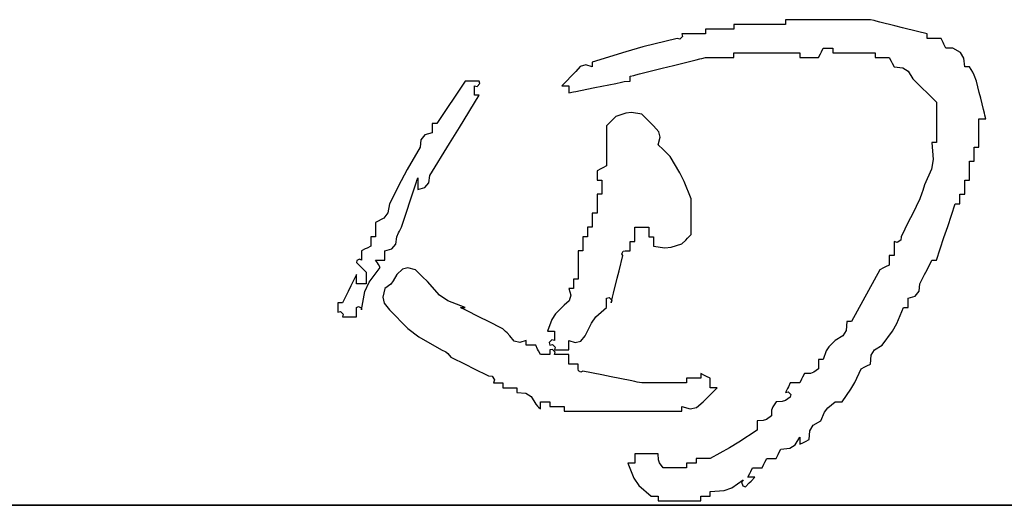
# Model space of a CAD drawing. Extents: x 1109697 to 1467097, y -139975 to 53891.
# Tile 79 of 256: x 1190742 to 1191273, y -62417 to -62155. Entities that reach past the tile are written whole.
import ezdxf

# ---------------------------------------------------------------- set-up
doc = ezdxf.new("R2010")
doc.units = 0
doc.header["$LTSCALE"] = 1000
doc.header["$MEASUREMENT"] = 0
doc.layers.add('PUB_TEXT', color=7, linetype='Continuous')
doc.layers.add('图框', color=4, linetype='Continuous', lineweight=35)

# ---------------------------------------------------------------- blocks, each defined once
blk = doc.blocks.new('dianziqianminggry')
for p, q in [((0.077324, 0.057167), (0.075799, 0.057167)), ((0.075799, 0.057167), (0.075799, 0.057082)), ((0.075799, 0.057082), (0.075799, 0.05704)), ((0.078086, 0.057167), (0.077324, 0.057167)), ((0.07961, 0.057167), (0.078086, 0.057167)), ((0.07978, 0.057125), (0.07961, 0.057167)), ((0.079864, 0.057104), (0.07978, 0.057125)), ((0.080034, 0.057061), (0.079864, 0.057104)), ((0.080711, 0.056892), (0.080034, 0.057061)), ((0.072708, 0.056744), (0.0722, 0.056744)), ((0.0722, 0.056744), (0.0722, 0.056659)), ((0.0722, 0.056659), (0.0722, 0.056617)), ((0.0722, 0.056617), (0.0722, 0.056532)), ((0.072962, 0.056744), (0.072708, 0.056744)), ((0.07347, 0.056744), (0.072962, 0.056744)), ((0.074402, 0.056955), (0.07347, 0.056955)), ((0.07347, 0.056955), (0.07347, 0.056871)), ((0.07347, 0.056871), (0.07347, 0.056828)), ((0.07347, 0.056828), (0.07347, 0.056744)), ((0.074868, 0.056955), (0.074402, 0.056955)), ((0.075799, 0.056955), (0.074868, 0.056955)), ((0.075799, 0.05704), (0.075799, 0.056955)), ((0.08105, 0.056807), (0.080711, 0.056892)), ((0.081728, 0.056638), (0.08105, 0.056807)), ((0.081897, 0.056595), (0.081728, 0.056638)), ((0.070929, 0.05632), (0.069393, 0.055944)), ((0.071047, 0.056295), (0.070929, 0.05632)), ((0.071167, 0.056415), (0.071047, 0.056295)), ((0.071565, 0.056532), (0.071141, 0.056532)), ((0.071141, 0.056532), (0.071167, 0.056415)), ((0.071776, 0.056532), (0.071565, 0.056532)), ((0.0722, 0.056532), (0.071776, 0.056532)), ((0.081982, 0.056574), (0.081897, 0.056595)), ((0.082151, 0.056532), (0.081982, 0.056574)), ((0.082151, 0.056447), (0.082151, 0.056532)), ((0.082151, 0.056405), (0.082151, 0.056447)), ((0.082151, 0.05632), (0.082151, 0.056405)), ((0.082405, 0.05632), (0.082151, 0.05632)), ((0.082532, 0.05632), (0.082405, 0.05632)), ((0.082786, 0.05632), (0.082532, 0.05632)), ((0.082871, 0.056151), (0.082786, 0.05632)), ((0.068629, 0.055732), (0.067118, 0.055261)), ((0.069393, 0.055944), (0.068629, 0.055732)), ((0.077366, 0.055643), (0.077408, 0.055727)), ((0.077408, 0.055727), (0.077493, 0.055897)), ((0.077493, 0.055897), (0.077663, 0.055897)), ((0.077663, 0.055897), (0.077747, 0.055897)), ((0.077747, 0.055897), (0.077917, 0.055897)), ((0.077917, 0.055897), (0.077917, 0.055812)), ((0.077917, 0.055812), (0.077917, 0.05577)), ((0.077917, 0.05577), (0.077917, 0.055685)), ((0.082913, 0.056066), (0.082871, 0.056151)), ((0.082998, 0.055897), (0.082913, 0.056066)), ((0.083125, 0.055897), (0.082998, 0.055897)), ((0.083189, 0.055897), (0.083125, 0.055897)), ((0.083316, 0.055897), (0.083189, 0.055897)), ((0.083658, 0.05569), (0.083316, 0.055897)), ((0.07076, 0.055113), (0.071776, 0.055367)), ((0.071776, 0.055367), (0.071946, 0.05541)), ((0.071946, 0.05541), (0.07203, 0.055431)), ((0.07203, 0.055431), (0.0722, 0.055473)), ((0.0722, 0.055473), (0.072708, 0.055473)), ((0.072708, 0.055473), (0.072962, 0.055473)), ((0.072962, 0.055473), (0.07347, 0.055473)), ((0.07347, 0.0556), (0.07347, 0.055685)), ((0.07347, 0.055685), (0.074656, 0.055685)), ((0.07347, 0.055558), (0.07347, 0.0556)), ((0.07347, 0.055473), (0.07347, 0.055558)), ((0.074656, 0.055685), (0.075249, 0.055685)), ((0.075249, 0.055685), (0.076434, 0.055685)), ((0.076434, 0.055685), (0.076434, 0.0556)), ((0.076434, 0.0556), (0.076434, 0.055558)), ((0.076434, 0.055558), (0.076434, 0.055473)), ((0.076434, 0.055473), (0.076773, 0.055473)), ((0.076773, 0.055473), (0.076943, 0.055473)), ((0.076943, 0.055473), (0.077281, 0.055473)), ((0.077281, 0.055473), (0.077366, 0.055643)), ((0.077917, 0.055685), (0.078679, 0.055685)), ((0.078679, 0.055685), (0.07906, 0.055685)), ((0.07906, 0.055685), (0.079822, 0.055685)), ((0.079822, 0.055685), (0.079822, 0.0556)), ((0.079822, 0.0556), (0.079822, 0.055558)), ((0.079822, 0.055558), (0.079822, 0.055473)), ((0.079822, 0.055473), (0.080076, 0.055473)), ((0.080076, 0.055473), (0.080203, 0.055473)), ((0.080203, 0.055473), (0.080457, 0.055473)), ((0.080457, 0.055473), (0.080542, 0.055304)), ((0.080542, 0.055304), (0.080584, 0.055219)), ((0.083809, 0.055448), (0.083658, 0.05569)), ((0.083845, 0.05505), (0.083809, 0.055448)), ((0.066577, 0.055073), (0.066377, 0.054838)), ((0.066825, 0.055144), (0.066577, 0.055073)), ((0.067118, 0.05505), (0.066825, 0.055144)), ((0.067118, 0.055261), (0.067118, 0.055177)), ((0.067118, 0.055177), (0.067118, 0.055134)), ((0.067118, 0.055134), (0.067118, 0.05505)), ((0.069236, 0.054732), (0.070252, 0.054986)), ((0.070252, 0.054986), (0.07076, 0.055113)), ((0.080584, 0.055219), (0.080669, 0.05505)), ((0.080669, 0.05505), (0.081067, 0.055014)), ((0.081067, 0.055014), (0.081309, 0.054862)), ((0.081309, 0.054862), (0.081516, 0.05452)), ((0.08393, 0.05505), (0.083845, 0.05505)), ((0.083972, 0.05505), (0.08393, 0.05505)), ((0.084057, 0.05505), (0.083972, 0.05505)), ((0.08421, 0.05481), (0.084057, 0.05505)), ((0.061402, 0.054415), (0.060893, 0.053652)), ((0.061656, 0.054415), (0.061402, 0.054415)), ((0.061783, 0.054415), (0.061656, 0.054415)), ((0.062037, 0.054415), (0.061783, 0.054415)), ((0.062062, 0.054298), (0.062037, 0.054415)), ((0.065996, 0.054457), (0.065742, 0.054203)), ((0.066123, 0.054584), (0.065996, 0.054457)), ((0.066377, 0.054838), (0.066123, 0.054584)), ((0.068556, 0.054392), (0.068812, 0.054415)), ((0.068812, 0.054626), (0.068982, 0.054669)), ((0.068812, 0.054542), (0.068812, 0.054626)), ((0.068812, 0.054499), (0.068812, 0.054542)), ((0.068812, 0.054415), (0.068812, 0.054499)), ((0.068982, 0.054669), (0.069066, 0.05469)), ((0.069066, 0.05469), (0.069236, 0.054732)), ((0.081516, 0.05452), (0.081939, 0.054097)), ((0.084275, 0.054681), (0.08421, 0.05481)), ((0.084374, 0.054415), (0.084275, 0.054681)), ((0.084501, 0.053906), (0.084374, 0.054415)), ((0.061825, 0.054033), (0.061825, 0.054203)), ((0.061825, 0.054203), (0.061942, 0.054177)), ((0.061825, 0.053949), (0.061825, 0.054033)), ((0.061942, 0.054177), (0.062062, 0.054298)), ((0.065742, 0.054203), (0.065869, 0.054203)), ((0.065869, 0.054203), (0.065933, 0.054203)), ((0.065933, 0.054203), (0.06606, 0.054203)), ((0.06606, 0.054203), (0.06606, 0.054076)), ((0.06606, 0.054076), (0.06606, 0.054012)), ((0.06606, 0.054012), (0.06606, 0.053885)), ((0.066377, 0.053949), (0.066589, 0.053991)), ((0.066589, 0.053991), (0.067224, 0.054118)), ((0.067224, 0.054118), (0.067542, 0.054182)), ((0.067542, 0.054182), (0.068177, 0.054309)), ((0.068177, 0.054309), (0.068427, 0.05437)), ((0.068427, 0.05437), (0.068556, 0.054392)), ((0.081939, 0.054097), (0.082151, 0.053885)), ((0.060893, 0.053652), (0.060639, 0.053271)), ((0.061155, 0.052335), (0.062037, 0.053779)), ((0.061825, 0.053779), (0.061825, 0.053949)), ((0.06191, 0.053779), (0.061825, 0.053779)), ((0.061952, 0.053779), (0.06191, 0.053779)), ((0.062037, 0.053779), (0.061952, 0.053779)), ((0.06606, 0.053885), (0.066271, 0.053928)), ((0.066271, 0.053928), (0.066377, 0.053949)), ((0.082151, 0.053885), (0.082575, 0.053462)), ((0.084565, 0.053652), (0.084501, 0.053906)), ((0.084692, 0.053144), (0.084565, 0.053652)), ((0.060639, 0.053271), (0.060131, 0.052509)), ((0.082575, 0.053462), (0.082575, 0.052742)), ((0.084734, 0.052975), (0.084692, 0.053144)), ((0.068008, 0.052657), (0.067923, 0.052573)), ((0.068177, 0.052827), (0.068008, 0.052657)), ((0.068619, 0.052979), (0.068177, 0.052827)), ((0.068879, 0.053003), (0.068619, 0.052979)), ((0.069342, 0.052932), (0.068879, 0.053003)), ((0.069553, 0.052721), (0.069342, 0.052932)), ((0.069659, 0.052615), (0.069553, 0.052721)), ((0.082575, 0.052742), (0.082575, 0.052382)), ((0.08448, 0.052213), (0.08448, 0.052721)), ((0.08448, 0.052721), (0.084607, 0.052721)), ((0.084607, 0.052721), (0.084671, 0.052721)), ((0.084671, 0.052721), (0.084798, 0.052721)), ((0.084755, 0.05289), (0.084734, 0.052975)), ((0.084798, 0.052721), (0.084755, 0.05289)), ((0.060004, 0.052509), (0.05992, 0.052509)), ((0.05992, 0.052509), (0.05992, 0.05234)), ((0.05992, 0.05234), (0.05992, 0.052255)), ((0.05992, 0.052255), (0.05992, 0.052086)), ((0.060047, 0.052509), (0.060004, 0.052509)), ((0.060131, 0.052509), (0.060047, 0.052509)), ((0.06071, 0.051615), (0.061155, 0.052335)), ((0.067923, 0.052573), (0.067754, 0.052403)), ((0.067754, 0.052403), (0.067754, 0.051683)), ((0.069871, 0.052403), (0.069659, 0.052615)), ((0.070101, 0.052141), (0.069871, 0.052403)), ((0.082575, 0.052382), (0.082575, 0.051662)), ((0.08448, 0.051959), (0.08448, 0.052213)), ((0.059423, 0.051779), (0.05939, 0.05145)), ((0.059602, 0.051994), (0.059423, 0.051779)), ((0.05992, 0.052086), (0.059602, 0.051994)), ((0.070083, 0.051556), (0.070163, 0.051896)), ((0.070163, 0.051896), (0.070101, 0.052141)), ((0.08448, 0.05145), (0.08448, 0.051959)), ((0.05939, 0.05145), (0.058809, 0.050451)), ((0.059814, 0.05018), (0.06071, 0.051615)), ((0.067754, 0.051683), (0.067754, 0.051323)), ((0.067754, 0.051323), (0.067754, 0.050603)), ((0.070294, 0.051344), (0.070083, 0.051556)), ((0.0704, 0.051239), (0.070294, 0.051344)), ((0.082448, 0.051662), (0.082363, 0.051662)), ((0.082363, 0.051662), (0.082422, 0.050892)), ((0.08249, 0.051662), (0.082448, 0.051662)), ((0.082575, 0.051662), (0.08249, 0.051662)), ((0.084268, 0.051196), (0.084268, 0.05145)), ((0.084268, 0.05145), (0.084353, 0.05145)), ((0.084353, 0.05145), (0.084396, 0.05145)), ((0.084396, 0.05145), (0.08448, 0.05145)), ((0.070612, 0.051027), (0.0704, 0.051239)), ((0.071048, 0.050295), (0.070612, 0.051027)), ((0.082422, 0.050892), (0.082351, 0.050466)), ((0.084268, 0.051069), (0.084268, 0.051196)), ((0.084268, 0.050815), (0.084268, 0.051069)), ((0.058809, 0.050451), (0.058533, 0.049942)), ((0.067499, 0.050476), (0.06733, 0.050392)), ((0.067584, 0.050519), (0.067499, 0.050476)), ((0.067754, 0.050603), (0.067584, 0.050519)), ((0.082351, 0.050466), (0.082045, 0.049757)), ((0.084057, 0.050476), (0.084057, 0.050815)), ((0.084057, 0.050815), (0.084141, 0.050815)), ((0.084057, 0.050307), (0.084057, 0.050476)), ((0.084141, 0.050815), (0.084184, 0.050815)), ((0.084184, 0.050815), (0.084268, 0.050815)), ((0.059242, 0.049947), (0.059284, 0.050074)), ((0.059284, 0.050074), (0.059284, 0.049862)), ((0.059781, 0.049851), (0.059814, 0.05018)), ((0.06733, 0.050392), (0.06733, 0.050222)), ((0.06733, 0.050222), (0.06733, 0.050138)), ((0.06733, 0.050138), (0.06733, 0.049968)), ((0.07124, 0.049909), (0.071048, 0.050295)), ((0.084057, 0.049968), (0.084057, 0.050307)), ((0.058533, 0.049942), (0.058014, 0.04891)), ((0.058924, 0.048994), (0.059178, 0.049757)), ((0.059178, 0.049757), (0.059221, 0.049884)), ((0.059221, 0.049884), (0.059242, 0.049947)), ((0.059284, 0.049862), (0.059284, 0.049757)), ((0.059284, 0.049757), (0.059284, 0.049545)), ((0.059284, 0.049545), (0.059602, 0.049636)), ((0.059602, 0.049636), (0.059781, 0.049851)), ((0.06733, 0.049968), (0.067415, 0.049968)), ((0.067415, 0.049968), (0.067457, 0.049968)), ((0.067457, 0.049968), (0.067542, 0.049968)), ((0.067542, 0.049968), (0.067542, 0.049714)), ((0.067542, 0.049714), (0.067542, 0.049587)), ((0.067542, 0.049587), (0.067542, 0.049333)), ((0.071565, 0.049121), (0.07124, 0.049909)), ((0.082045, 0.049757), (0.081961, 0.049502)), ((0.083845, 0.049714), (0.083845, 0.049968)), ((0.083845, 0.049968), (0.08393, 0.049968)), ((0.083845, 0.049587), (0.083845, 0.049714)), ((0.083845, 0.049333), (0.083845, 0.049587)), ((0.08393, 0.049968), (0.083972, 0.049968)), ((0.083972, 0.049968), (0.084057, 0.049968)), ((0.067415, 0.049333), (0.06733, 0.049333)), ((0.06733, 0.049333), (0.06733, 0.048994)), ((0.067457, 0.049333), (0.067415, 0.049333)), ((0.067542, 0.049333), (0.067457, 0.049333)), ((0.071565, 0.048486), (0.071565, 0.049121)), ((0.081834, 0.049121), (0.081495, 0.048444)), ((0.081918, 0.049375), (0.081834, 0.049121)), ((0.081961, 0.049502), (0.081918, 0.049375)), ((0.083633, 0.049164), (0.083633, 0.049333)), ((0.083633, 0.049333), (0.083718, 0.049333)), ((0.083633, 0.049079), (0.083633, 0.049164)), ((0.083718, 0.049333), (0.08376, 0.049333)), ((0.08376, 0.049333), (0.083845, 0.049333)), ((0.058014, 0.04891), (0.057937, 0.048493)), ((0.058797, 0.048613), (0.058924, 0.048994)), ((0.06733, 0.048994), (0.06733, 0.048825)), ((0.06733, 0.048825), (0.06733, 0.048486)), ((0.083083, 0.047893), (0.083422, 0.04891)), ((0.083422, 0.04891), (0.083506, 0.04891)), ((0.083506, 0.04891), (0.083549, 0.04891)), ((0.083549, 0.04891), (0.083633, 0.04891)), ((0.083633, 0.04891), (0.083633, 0.049079)), ((0.057757, 0.048253), (0.057379, 0.048063)), ((0.057937, 0.048493), (0.057757, 0.048253)), ((0.058543, 0.047851), (0.058797, 0.048613)), ((0.067203, 0.048486), (0.067118, 0.048486)), ((0.067118, 0.048486), (0.067118, 0.048232)), ((0.067118, 0.048232), (0.067118, 0.048105)), ((0.067245, 0.048486), (0.067203, 0.048486)), ((0.06733, 0.048486), (0.067245, 0.048486)), ((0.071565, 0.048169), (0.071565, 0.048486)), ((0.081495, 0.048444), (0.081325, 0.048105)), ((0.057379, 0.048063), (0.057379, 0.047809)), ((0.057379, 0.047809), (0.057379, 0.047682)), ((0.058459, 0.047682), (0.058543, 0.047851)), ((0.066991, 0.047851), (0.066907, 0.047851)), ((0.066907, 0.047851), (0.066907, 0.047682)), ((0.067034, 0.047851), (0.066991, 0.047851)), ((0.067118, 0.047851), (0.067034, 0.047851)), ((0.067118, 0.048105), (0.067118, 0.047851)), ((0.069024, 0.047597), (0.069024, 0.047851)), ((0.069024, 0.047851), (0.069278, 0.047851)), ((0.069278, 0.047851), (0.069405, 0.047851)), ((0.069405, 0.047851), (0.069659, 0.047851)), ((0.069659, 0.047851), (0.069659, 0.047682)), ((0.071565, 0.047533), (0.071565, 0.048169)), ((0.081325, 0.048105), (0.080987, 0.047427)), ((0.082913, 0.047385), (0.083083, 0.047893)), ((0.057252, 0.047427), (0.057167, 0.047427)), ((0.057167, 0.047427), (0.057167, 0.047258)), ((0.057294, 0.047427), (0.057252, 0.047427)), ((0.057379, 0.047427), (0.057294, 0.047427)), ((0.057379, 0.047682), (0.057379, 0.047427)), ((0.058299, 0.047098), (0.058332, 0.047427)), ((0.058332, 0.047427), (0.058416, 0.047597)), ((0.058416, 0.047597), (0.058459, 0.047682)), ((0.06678, 0.047427), (0.066695, 0.047427)), ((0.066695, 0.047427), (0.066695, 0.047173)), ((0.066822, 0.047427), (0.06678, 0.047427)), ((0.066907, 0.047427), (0.066822, 0.047427)), ((0.066907, 0.047682), (0.066907, 0.047597)), ((0.066907, 0.047597), (0.066907, 0.047427)), ((0.069024, 0.04747), (0.069024, 0.047597)), ((0.069024, 0.047216), (0.069024, 0.04747)), ((0.069659, 0.047682), (0.069659, 0.047597)), ((0.069659, 0.047597), (0.069659, 0.047427)), ((0.069659, 0.047427), (0.069744, 0.047427)), ((0.069744, 0.047427), (0.069786, 0.047427)), ((0.069786, 0.047427), (0.069871, 0.047427)), ((0.069871, 0.047427), (0.069871, 0.047258)), ((0.071311, 0.047279), (0.071395, 0.047364)), ((0.071395, 0.047364), (0.071565, 0.047533)), ((0.080987, 0.047427), (0.080975, 0.047275)), ((0.082575, 0.046369), (0.082913, 0.047385)), ((0.056998, 0.046919), (0.056913, 0.046877)), ((0.057167, 0.047004), (0.056998, 0.046919)), ((0.057167, 0.047258), (0.057167, 0.047173)), ((0.057167, 0.047173), (0.057167, 0.047004)), ((0.057802, 0.046792), (0.05812, 0.046883)), ((0.05812, 0.046883), (0.058299, 0.047098)), ((0.066695, 0.047173), (0.066695, 0.047046)), ((0.066695, 0.047046), (0.066695, 0.046792)), ((0.068812, 0.047046), (0.068812, 0.047216)), ((0.068812, 0.047216), (0.068897, 0.047216)), ((0.068812, 0.046962), (0.068812, 0.047046)), ((0.068812, 0.046792), (0.068812, 0.046962)), ((0.068897, 0.047216), (0.068939, 0.047216)), ((0.068939, 0.047216), (0.069024, 0.047216)), ((0.069871, 0.047258), (0.069871, 0.047173)), ((0.069871, 0.047173), (0.069871, 0.047004)), ((0.069871, 0.047004), (0.070376, 0.046931)), ((0.070376, 0.046931), (0.070655, 0.046955)), ((0.070655, 0.046955), (0.071141, 0.04711)), ((0.071141, 0.04711), (0.071311, 0.047279)), ((0.080814, 0.047168), (0.080669, 0.047216)), ((0.080669, 0.047216), (0.080669, 0.046962)), ((0.080669, 0.046962), (0.080669, 0.046835)), ((0.080975, 0.047275), (0.080814, 0.047168)), ((0.056913, 0.046877), (0.056744, 0.046792)), ((0.056744, 0.046792), (0.056744, 0.046623)), ((0.056744, 0.046623), (0.056744, 0.046538)), ((0.056744, 0.046538), (0.056744, 0.046369)), ((0.057802, 0.046623), (0.057802, 0.046792)), ((0.057802, 0.046538), (0.057802, 0.046623)), ((0.057802, 0.046369), (0.057802, 0.046538)), ((0.066568, 0.046792), (0.066483, 0.046792)), ((0.066483, 0.046792), (0.066483, 0.046284)), ((0.06661, 0.046792), (0.066568, 0.046792)), ((0.066695, 0.046792), (0.06661, 0.046792)), ((0.068325, 0.045903), (0.068495, 0.046581)), ((0.068446, 0.046662), (0.068506, 0.046782)), ((0.068495, 0.046581), (0.068446, 0.046662)), ((0.068506, 0.046782), (0.0686, 0.046792)), ((0.0686, 0.046792), (0.068685, 0.046792)), ((0.068685, 0.046792), (0.068728, 0.046792)), ((0.068728, 0.046792), (0.068812, 0.046792)), ((0.080542, 0.046581), (0.080457, 0.046581)), ((0.080457, 0.046581), (0.080457, 0.046411)), ((0.080584, 0.046581), (0.080542, 0.046581)), ((0.080669, 0.046581), (0.080584, 0.046581)), ((0.080669, 0.046835), (0.080669, 0.046581)), ((0.056542, 0.046357), (0.056532, 0.046263)), ((0.056532, 0.046263), (0.056701, 0.046094)), ((0.056662, 0.046417), (0.056542, 0.046357)), ((0.056744, 0.046369), (0.056662, 0.046417)), ((0.056701, 0.046094), (0.056786, 0.046009)), ((0.056786, 0.046009), (0.056955, 0.04584)), ((0.057089, 0.045385), (0.057591, 0.046051)), ((0.057473, 0.046248), (0.057379, 0.046369)), ((0.057379, 0.046369), (0.057548, 0.046369)), ((0.057516, 0.046184), (0.057473, 0.046248)), ((0.057591, 0.046051), (0.057516, 0.046184)), ((0.057548, 0.046369), (0.057633, 0.046369)), ((0.057633, 0.046369), (0.057802, 0.046369)), ((0.058839, 0.046025), (0.058594, 0.045964)), ((0.059178, 0.045945), (0.058839, 0.046025)), ((0.066483, 0.046284), (0.066483, 0.04603)), ((0.066483, 0.04603), (0.066483, 0.045522)), ((0.080203, 0.04603), (0.080034, 0.045945)), ((0.080288, 0.046072), (0.080203, 0.04603)), ((0.080457, 0.046157), (0.080288, 0.046072)), ((0.080457, 0.046411), (0.080457, 0.046326)), ((0.080457, 0.046326), (0.080457, 0.046157)), ((0.082151, 0.045945), (0.082363, 0.046369)), ((0.082363, 0.046369), (0.082448, 0.046369)), ((0.082448, 0.046369), (0.08249, 0.046369)), ((0.08249, 0.046369), (0.082575, 0.046369)), ((0.056532, 0.045734), (0.056278, 0.045225)), ((0.056532, 0.045564), (0.056532, 0.045734)), ((0.056532, 0.04548), (0.056532, 0.045564)), ((0.056955, 0.04584), (0.056955, 0.045628)), ((0.056955, 0.045628), (0.056955, 0.045522)), ((0.058332, 0.045734), (0.058177, 0.045441)), ((0.058594, 0.045964), (0.058332, 0.045734)), ((0.05939, 0.045734), (0.059178, 0.045945)), ((0.059496, 0.045628), (0.05939, 0.045734)), ((0.059708, 0.045416), (0.059496, 0.045628)), ((0.068071, 0.044887), (0.068241, 0.045564)), ((0.068241, 0.045564), (0.068325, 0.045903)), ((0.080034, 0.045945), (0.079528, 0.045012)), ((0.081834, 0.04531), (0.082045, 0.045734)), ((0.082045, 0.045734), (0.082151, 0.045945)), ((0.056278, 0.045225), (0.056151, 0.044971)), ((0.056532, 0.04531), (0.056532, 0.04548)), ((0.056701, 0.04531), (0.056532, 0.04531)), ((0.056786, 0.04531), (0.056701, 0.04531)), ((0.056955, 0.04531), (0.056786, 0.04531)), ((0.056902, 0.044965), (0.057089, 0.045385)), ((0.056955, 0.045522), (0.056955, 0.04531)), ((0.058062, 0.045303), (0.057802, 0.045098)), ((0.058177, 0.045441), (0.058062, 0.045303)), ((0.060255, 0.044803), (0.059708, 0.045416)), ((0.066356, 0.045522), (0.066271, 0.045522)), ((0.066271, 0.045522), (0.066271, 0.045353)), ((0.066271, 0.045353), (0.066271, 0.045268)), ((0.066271, 0.045268), (0.066271, 0.045098)), ((0.066398, 0.045522), (0.066356, 0.045522)), ((0.066483, 0.045522), (0.066398, 0.045522)), ((0.081801, 0.044981), (0.081834, 0.04531)), ((0.056151, 0.044971), (0.055897, 0.044463)), ((0.056744, 0.044146), (0.056902, 0.044965)), ((0.057802, 0.045098), (0.057707, 0.04472)), ((0.057707, 0.04472), (0.057767, 0.044448)), ((0.060633, 0.044543), (0.060255, 0.044803)), ((0.066144, 0.045098), (0.06606, 0.045098)), ((0.06606, 0.045098), (0.066154, 0.044805)), ((0.066154, 0.044805), (0.066083, 0.044557)), ((0.066187, 0.045098), (0.066144, 0.045098)), ((0.066271, 0.045098), (0.066187, 0.045098)), ((0.067754, 0.044675), (0.067871, 0.044701)), ((0.067754, 0.044506), (0.067754, 0.044675)), ((0.067871, 0.044701), (0.067991, 0.04458)), ((0.068008, 0.044633), (0.068029, 0.044717)), ((0.068029, 0.044717), (0.068071, 0.044887)), ((0.079528, 0.045012), (0.079274, 0.044547)), ((0.081304, 0.044675), (0.081622, 0.044766)), ((0.081304, 0.044506), (0.081304, 0.044675)), ((0.081622, 0.044766), (0.081801, 0.044981)), ((0.05577, 0.044463), (0.055685, 0.044463)), ((0.055685, 0.044463), (0.055685, 0.044294)), ((0.055685, 0.044294), (0.055685, 0.044209)), ((0.055812, 0.044463), (0.05577, 0.044463)), ((0.055897, 0.044463), (0.055812, 0.044463)), ((0.056532, 0.044252), (0.056613, 0.0443)), ((0.056532, 0.044082), (0.056532, 0.044252)), ((0.056613, 0.0443), (0.056733, 0.04424)), ((0.056733, 0.04424), (0.056744, 0.044146)), ((0.057767, 0.044448), (0.058014, 0.044146)), ((0.061402, 0.044252), (0.060633, 0.044543)), ((0.061275, 0.044209), (0.06119, 0.044252)), ((0.06119, 0.044252), (0.061275, 0.044252)), ((0.061275, 0.044252), (0.061317, 0.044252)), ((0.061317, 0.044252), (0.061402, 0.044252)), ((0.065848, 0.044357), (0.065461, 0.043964)), ((0.066083, 0.044557), (0.065848, 0.044357)), ((0.067281, 0.043827), (0.067754, 0.044252)), ((0.067754, 0.044421), (0.067754, 0.044506)), ((0.067754, 0.044252), (0.067754, 0.044421)), ((0.067965, 0.044463), (0.068008, 0.044633)), ((0.067991, 0.04458), (0.067965, 0.044463)), ((0.079274, 0.044547), (0.078763, 0.043616)), ((0.080796, 0.043533), (0.081093, 0.044252)), ((0.081093, 0.044252), (0.081177, 0.044252)), ((0.081177, 0.044252), (0.08122, 0.044252)), ((0.08122, 0.044252), (0.081304, 0.044252)), ((0.081304, 0.044421), (0.081304, 0.044506)), ((0.081304, 0.044252), (0.081304, 0.044421)), ((0.055685, 0.044209), (0.055685, 0.04404)), ((0.055685, 0.04404), (0.055802, 0.044065)), ((0.055802, 0.044065), (0.055922, 0.043945)), ((0.055922, 0.043945), (0.055897, 0.043828)), ((0.055897, 0.043828), (0.056151, 0.043828)), ((0.056151, 0.043828), (0.056278, 0.043828)), ((0.056278, 0.043828), (0.056532, 0.043828)), ((0.056532, 0.043997), (0.056532, 0.044082)), ((0.056532, 0.043828), (0.056532, 0.043997)), ((0.058014, 0.044146), (0.058839, 0.043306)), ((0.061317, 0.044188), (0.061275, 0.044209)), ((0.061402, 0.044146), (0.061317, 0.044188)), ((0.062079, 0.043807), (0.061402, 0.044146)), ((0.062418, 0.043638), (0.062079, 0.043807)), ((0.065461, 0.043964), (0.065299, 0.04371)), ((0.067076, 0.043553), (0.067281, 0.043827)), ((0.063095, 0.043299), (0.062418, 0.043638)), ((0.065299, 0.04371), (0.065107, 0.043193)), ((0.066801, 0.042981), (0.067076, 0.043553)), ((0.078552, 0.043616), (0.078516, 0.043218)), ((0.078636, 0.043616), (0.078552, 0.043616)), ((0.078679, 0.043616), (0.078636, 0.043616)), ((0.078763, 0.043616), (0.078679, 0.043616)), ((0.0806, 0.043184), (0.080796, 0.043533)), ((0.058839, 0.043306), (0.059322, 0.042932)), ((0.059322, 0.042932), (0.060343, 0.042346)), ((0.063223, 0.043172), (0.063095, 0.043299)), ((0.063286, 0.043108), (0.063223, 0.043172)), ((0.063413, 0.042981), (0.063286, 0.043108)), ((0.063613, 0.042746), (0.063413, 0.042981)), ((0.065107, 0.043193), (0.065234, 0.043193)), ((0.065234, 0.043193), (0.065297, 0.043193)), ((0.065297, 0.043193), (0.065425, 0.043193)), ((0.065425, 0.043193), (0.065425, 0.043024)), ((0.065425, 0.043024), (0.065425, 0.042939)), ((0.065425, 0.042939), (0.065425, 0.042769)), ((0.066601, 0.042746), (0.066801, 0.042981)), ((0.078364, 0.042976), (0.078022, 0.042769)), ((0.078516, 0.043218), (0.078364, 0.042976)), ((0.08014, 0.042558), (0.0806, 0.043184)), ((0.063861, 0.042675), (0.063613, 0.042746)), ((0.064154, 0.042769), (0.063861, 0.042675)), ((0.064154, 0.042685), (0.064154, 0.042769)), ((0.064154, 0.042642), (0.064154, 0.042685)), ((0.064154, 0.042558), (0.064154, 0.042642)), ((0.064324, 0.042558), (0.064154, 0.042558)), ((0.064408, 0.042558), (0.064324, 0.042558)), ((0.064578, 0.042558), (0.064408, 0.042558)), ((0.064662, 0.042388), (0.064578, 0.042558)), ((0.065307, 0.042795), (0.065187, 0.042675)), ((0.065187, 0.042675), (0.065213, 0.042558)), ((0.065213, 0.042558), (0.06533, 0.042583)), ((0.065425, 0.042769), (0.065307, 0.042795)), ((0.06533, 0.042583), (0.06545, 0.042463)), ((0.06545, 0.042463), (0.065425, 0.042346)), ((0.06606, 0.0426), (0.06606, 0.042769)), ((0.06606, 0.042769), (0.066353, 0.042675)), ((0.06606, 0.042515), (0.06606, 0.0426)), ((0.06606, 0.042346), (0.06606, 0.042515)), ((0.066353, 0.042675), (0.066601, 0.042746)), ((0.07774, 0.042486), (0.077624, 0.0423)), ((0.078022, 0.042769), (0.07774, 0.042486)), ((0.079798, 0.042351), (0.08014, 0.042558)), ((0.060343, 0.042346), (0.060538, 0.042263)), ((0.060538, 0.042263), (0.060632, 0.042192)), ((0.060632, 0.042192), (0.060766, 0.042028)), ((0.060766, 0.042028), (0.061444, 0.04169)), ((0.064705, 0.042304), (0.064662, 0.042388)), ((0.064789, 0.042134), (0.064705, 0.042304)), ((0.064959, 0.042134), (0.064789, 0.042134)), ((0.065043, 0.042134), (0.064959, 0.042134)), ((0.065213, 0.042134), (0.065043, 0.042134)), ((0.06533, 0.042371), (0.065213, 0.042346)), ((0.065213, 0.042346), (0.065213, 0.042261)), ((0.065213, 0.042261), (0.065213, 0.042219)), ((0.065213, 0.042219), (0.065213, 0.042134)), ((0.06545, 0.042251), (0.06533, 0.042371)), ((0.065425, 0.042346), (0.065679, 0.042346)), ((0.065425, 0.042134), (0.06545, 0.042251)), ((0.065679, 0.042134), (0.065425, 0.042134)), ((0.065679, 0.042346), (0.065806, 0.042346)), ((0.065806, 0.042134), (0.065679, 0.042134)), ((0.065806, 0.042346), (0.06606, 0.042346)), ((0.06606, 0.042134), (0.065806, 0.042134)), ((0.06606, 0.041965), (0.06606, 0.042134)), ((0.077624, 0.0423), (0.077493, 0.041923)), ((0.07961, 0.041711), (0.079646, 0.042109)), ((0.079646, 0.042109), (0.079798, 0.042351)), ((0.061444, 0.04169), (0.061783, 0.04152)), ((0.06606, 0.04188), (0.06606, 0.041965)), ((0.06606, 0.041711), (0.06606, 0.04188)), ((0.066229, 0.041711), (0.06606, 0.041711)), ((0.066314, 0.041711), (0.066229, 0.041711)), ((0.066483, 0.041711), (0.066314, 0.041711)), ((0.066483, 0.041626), (0.066483, 0.041711)), ((0.066483, 0.041584), (0.066483, 0.041626)), ((0.066483, 0.041499), (0.066483, 0.041584)), ((0.077366, 0.041923), (0.077281, 0.041923)), ((0.077281, 0.041923), (0.077281, 0.041753)), ((0.077281, 0.041753), (0.077281, 0.041668)), ((0.077281, 0.041668), (0.077281, 0.041499)), ((0.077408, 0.041923), (0.077366, 0.041923)), ((0.077493, 0.041923), (0.077408, 0.041923)), ((0.079187, 0.041499), (0.079356, 0.041584)), ((0.079356, 0.041584), (0.079441, 0.041626)), ((0.079441, 0.041626), (0.07961, 0.041711)), ((0.061783, 0.04152), (0.06246, 0.041181)), ((0.06246, 0.041181), (0.062613, 0.04117)), ((0.062613, 0.04117), (0.06272, 0.041009)), ((0.066503, 0.041406), (0.066483, 0.041499)), ((0.066609, 0.041353), (0.066503, 0.041406)), ((0.066695, 0.041393), (0.066609, 0.041353)), ((0.067542, 0.041224), (0.066695, 0.041393)), ((0.067965, 0.041139), (0.067542, 0.041224)), ((0.068812, 0.04097), (0.067965, 0.041139)), ((0.072158, 0.041203), (0.071988, 0.041287)), ((0.071988, 0.041287), (0.071988, 0.041203)), ((0.071988, 0.041203), (0.071988, 0.04116)), ((0.071988, 0.04116), (0.071988, 0.041076)), ((0.072242, 0.04116), (0.072158, 0.041203)), ((0.072412, 0.041076), (0.072242, 0.04116)), ((0.076646, 0.041287), (0.076562, 0.041118)), ((0.076914, 0.041296), (0.076646, 0.041287)), ((0.077062, 0.041345), (0.076914, 0.041296)), ((0.077281, 0.041499), (0.077062, 0.041345)), ((0.078902, 0.040879), (0.079187, 0.041499)), ((0.06272, 0.041009), (0.062672, 0.040864)), ((0.062672, 0.040864), (0.062841, 0.040864)), ((0.062841, 0.040864), (0.062926, 0.040864)), ((0.062926, 0.040864), (0.063095, 0.040864)), ((0.063095, 0.040864), (0.063095, 0.040779)), ((0.063095, 0.040779), (0.063095, 0.040737)), ((0.063095, 0.040737), (0.063095, 0.040652)), ((0.069024, 0.040927), (0.068812, 0.04097)), ((0.06913, 0.040906), (0.069024, 0.040927)), ((0.069342, 0.040864), (0.06913, 0.040906)), ((0.070146, 0.040864), (0.069342, 0.040864)), ((0.070548, 0.040864), (0.070146, 0.040864)), ((0.071353, 0.040864), (0.070548, 0.040864)), ((0.071607, 0.041076), (0.071353, 0.041076)), ((0.071353, 0.041076), (0.071353, 0.040991)), ((0.071353, 0.040991), (0.071353, 0.040949)), ((0.071353, 0.040949), (0.071353, 0.040864)), ((0.071734, 0.041076), (0.071607, 0.041076)), ((0.071988, 0.041076), (0.071734, 0.041076)), ((0.072412, 0.040906), (0.072412, 0.041076)), ((0.072412, 0.040822), (0.072412, 0.040906)), ((0.072412, 0.040652), (0.072412, 0.040822)), ((0.075926, 0.040694), (0.075884, 0.04061)), ((0.076011, 0.040864), (0.075926, 0.040694)), ((0.07618, 0.040864), (0.076011, 0.040864)), ((0.076265, 0.040864), (0.07618, 0.040864)), ((0.076434, 0.040864), (0.076265, 0.040864)), ((0.076519, 0.041033), (0.076434, 0.040864)), ((0.076562, 0.041118), (0.076519, 0.041033)), ((0.07873, 0.040578), (0.078902, 0.040879)), ((0.063095, 0.040652), (0.06335, 0.040652)), ((0.06335, 0.040652), (0.063477, 0.040652)), ((0.063477, 0.040652), (0.063731, 0.040652)), ((0.063731, 0.040652), (0.063731, 0.040567)), ((0.063731, 0.040567), (0.063731, 0.040525)), ((0.063731, 0.040525), (0.063731, 0.04044)), ((0.063731, 0.04044), (0.064129, 0.040404)), ((0.064129, 0.040404), (0.064371, 0.040253)), ((0.064371, 0.040253), (0.064578, 0.039911)), ((0.072094, 0.040017), (0.072348, 0.040271)), ((0.072348, 0.040271), (0.072475, 0.040398)), ((0.072539, 0.040652), (0.072412, 0.040652)), ((0.072475, 0.040398), (0.072729, 0.040652)), ((0.072602, 0.040652), (0.072539, 0.040652)), ((0.072729, 0.040652), (0.072602, 0.040652)), ((0.075884, 0.04061), (0.075799, 0.04044)), ((0.075799, 0.04044), (0.075916, 0.040466)), ((0.075916, 0.040466), (0.076037, 0.040346)), ((0.076037, 0.040346), (0.076011, 0.040229)), ((0.07834, 0.040017), (0.07873, 0.040578)), ((0.064578, 0.039911), (0.064662, 0.039826)), ((0.064662, 0.039826), (0.064705, 0.039784)), ((0.064789, 0.03989), (0.064789, 0.040017)), ((0.064789, 0.040017), (0.064959, 0.040017)), ((0.064789, 0.039826), (0.064789, 0.03989)), ((0.064789, 0.039699), (0.064789, 0.039826)), ((0.064959, 0.040017), (0.065043, 0.040017)), ((0.065043, 0.040017), (0.065213, 0.040017)), ((0.065213, 0.040017), (0.065213, 0.039932)), ((0.065213, 0.039932), (0.065213, 0.03989)), ((0.065213, 0.03989), (0.065213, 0.039805)), ((0.065213, 0.039805), (0.065467, 0.039805)), ((0.065467, 0.039805), (0.065594, 0.039805)), ((0.065594, 0.039805), (0.065848, 0.039805)), ((0.065848, 0.039805), (0.065848, 0.039721)), ((0.071141, 0.039721), (0.071141, 0.039805)), ((0.071141, 0.039805), (0.07152, 0.03971)), ((0.071791, 0.03977), (0.072094, 0.040017)), ((0.075376, 0.040017), (0.075222, 0.039798)), ((0.075644, 0.040025), (0.075376, 0.040017)), ((0.075792, 0.040075), (0.075644, 0.040025)), ((0.076011, 0.040229), (0.075792, 0.040075)), ((0.077695, 0.039748), (0.078022, 0.040017)), ((0.078022, 0.040017), (0.078149, 0.040017)), ((0.078149, 0.040017), (0.078213, 0.040017)), ((0.078213, 0.040017), (0.07834, 0.040017)), ((0.064705, 0.039784), (0.064789, 0.039699)), ((0.065848, 0.039721), (0.065848, 0.039678)), ((0.065848, 0.039678), (0.065848, 0.039593)), ((0.065848, 0.039593), (0.067965, 0.039593)), ((0.067965, 0.039593), (0.069024, 0.039593)), ((0.069024, 0.039593), (0.071141, 0.039593)), ((0.071141, 0.039678), (0.071141, 0.039721)), ((0.071141, 0.039593), (0.071141, 0.039678)), ((0.07152, 0.03971), (0.071791, 0.03977)), ((0.075164, 0.039382), (0.074945, 0.039228)), ((0.075173, 0.039649), (0.075164, 0.039382)), ((0.075222, 0.039798), (0.075173, 0.039649)), ((0.077387, 0.03917), (0.077554, 0.039559)), ((0.077554, 0.039559), (0.077695, 0.039748)), ((0.074797, 0.039179), (0.074529, 0.03917)), ((0.074529, 0.03917), (0.074529, 0.039001)), ((0.074529, 0.039001), (0.074529, 0.038916)), ((0.074945, 0.039228), (0.074797, 0.039179)), ((0.076894, 0.038721), (0.077045, 0.038963)), ((0.077045, 0.038963), (0.077387, 0.03917)), ((0.074529, 0.038747), (0.073698, 0.038213)), ((0.074529, 0.038916), (0.074529, 0.038747)), ((0.076858, 0.038323), (0.076894, 0.038721)), ((0.073698, 0.038213), (0.073274, 0.037958)), ((0.075985, 0.037936), (0.076228, 0.038087)), ((0.076228, 0.038087), (0.076434, 0.038429)), ((0.076434, 0.038429), (0.076434, 0.038302)), ((0.076434, 0.038302), (0.076434, 0.038238)), ((0.076434, 0.038238), (0.076434, 0.038111)), ((0.076434, 0.038111), (0.076604, 0.038196)), ((0.076604, 0.038196), (0.076689, 0.038238)), ((0.076689, 0.038238), (0.076858, 0.038323)), ((0.069447, 0.037688), (0.069024, 0.037688)), ((0.069024, 0.037688), (0.069024, 0.037519)), ((0.069659, 0.037688), (0.069447, 0.037688)), ((0.070083, 0.037688), (0.069659, 0.037688)), ((0.070091, 0.03742), (0.070083, 0.037688)), ((0.073274, 0.037958), (0.072412, 0.037476)), ((0.075376, 0.037476), (0.075461, 0.037646)), ((0.075461, 0.037646), (0.075503, 0.03773)), ((0.075503, 0.03773), (0.075588, 0.0379)), ((0.075588, 0.0379), (0.075985, 0.037936)), ((0.068833, 0.037264), (0.068706, 0.037264)), ((0.068706, 0.037264), (0.068976, 0.036588)), ((0.068897, 0.037264), (0.068833, 0.037264)), ((0.069024, 0.037264), (0.068897, 0.037264)), ((0.069024, 0.037519), (0.069024, 0.037434)), ((0.069024, 0.037434), (0.069024, 0.037264)), ((0.07014, 0.037272), (0.070091, 0.03742)), ((0.070294, 0.037053), (0.07014, 0.037272)), ((0.071522, 0.037264), (0.071353, 0.037264)), ((0.071353, 0.037264), (0.071353, 0.03718)), ((0.071353, 0.03718), (0.071353, 0.037137)), ((0.071607, 0.037264), (0.071522, 0.037264)), ((0.071776, 0.037264), (0.071607, 0.037264)), ((0.07203, 0.037476), (0.071776, 0.037476)), ((0.071776, 0.037476), (0.071776, 0.037391)), ((0.071776, 0.037391), (0.071776, 0.037349)), ((0.071776, 0.037349), (0.071776, 0.037264)), ((0.072158, 0.037476), (0.07203, 0.037476)), ((0.072412, 0.037476), (0.072158, 0.037476)), ((0.074741, 0.037053), (0.074825, 0.037222)), ((0.074825, 0.037222), (0.074868, 0.037307)), ((0.074868, 0.037307), (0.074952, 0.037476)), ((0.074952, 0.037476), (0.075122, 0.037476)), ((0.075122, 0.037476), (0.075206, 0.037476)), ((0.075206, 0.037476), (0.075376, 0.037476)), ((0.070718, 0.037053), (0.070294, 0.037053)), ((0.070929, 0.037053), (0.070718, 0.037053)), ((0.071353, 0.037053), (0.070929, 0.037053)), ((0.071353, 0.037137), (0.071353, 0.037053)), ((0.074105, 0.036629), (0.07419, 0.036799)), ((0.07419, 0.036799), (0.074232, 0.036883)), ((0.074232, 0.036883), (0.074317, 0.037053)), ((0.074317, 0.037053), (0.074487, 0.037053)), ((0.074487, 0.037053), (0.074571, 0.037053)), ((0.074571, 0.037053), (0.074741, 0.037053)), ((0.068976, 0.036588), (0.069212, 0.036257)), ((0.073379, 0.036161), (0.073894, 0.036523)), ((0.073894, 0.036523), (0.073821, 0.036411)), ((0.073821, 0.036411), (0.073874, 0.036252)), ((0.074, 0.036206), (0.074169, 0.036375)), ((0.074232, 0.036629), (0.074105, 0.036629)), ((0.074169, 0.036375), (0.074254, 0.03646)), ((0.074296, 0.036629), (0.074232, 0.036629)), ((0.074254, 0.03646), (0.074423, 0.036629)), ((0.074423, 0.036629), (0.074296, 0.036629)), ((0.069212, 0.036257), (0.069765, 0.035782)), ((0.072412, 0.035994), (0.073039, 0.03604)), ((0.072412, 0.035909), (0.072412, 0.035994)), ((0.072412, 0.035867), (0.072412, 0.035909)), ((0.072412, 0.035782), (0.072412, 0.035867)), ((0.073039, 0.03604), (0.073379, 0.036161)), ((0.073874, 0.036252), (0.074, 0.036206)), ((0.069765, 0.035782), (0.069892, 0.035782)), ((0.069892, 0.035782), (0.069956, 0.035782)), ((0.069956, 0.035782), (0.070083, 0.035782)), ((0.070083, 0.035782), (0.070083, 0.035698)), ((0.070083, 0.035698), (0.070083, 0.035655)), ((0.070083, 0.035655), (0.070083, 0.035571)), ((0.070083, 0.035571), (0.070845, 0.035571)), ((0.070845, 0.035571), (0.071226, 0.035571)), ((0.071226, 0.035571), (0.071988, 0.035571)), ((0.071988, 0.035698), (0.071988, 0.035782)), ((0.071988, 0.035782), (0.072158, 0.035782)), ((0.071988, 0.035655), (0.071988, 0.035698)), ((0.071988, 0.035571), (0.071988, 0.035655)), ((0.072158, 0.035782), (0.072242, 0.035782)), ((0.072242, 0.035782), (0.072412, 0.035782))]:
    blk.add_line(p, q)
blk = doc.blocks.new('图签01')
at = {"layer": '图框', "color": 4}
blk.add_line((1793883, 93464.53), (1797883, 93464.53), dxfattribs=at)
at = {"xscale": 12000, "yscale": 12000, "zscale": 12000}
blk.add_blockref('dianziqianminggry', (1795331.26, 93040.05), dxfattribs=at)

msp = doc.modelspace()

# ---------------------------------------------------------------- block references
at = {"layer": 'PUB_TEXT'}
msp.add_blockref('图签01', (-605086, -155881.34), dxfattribs=at)

doc.saveas('drawing.dxf')
